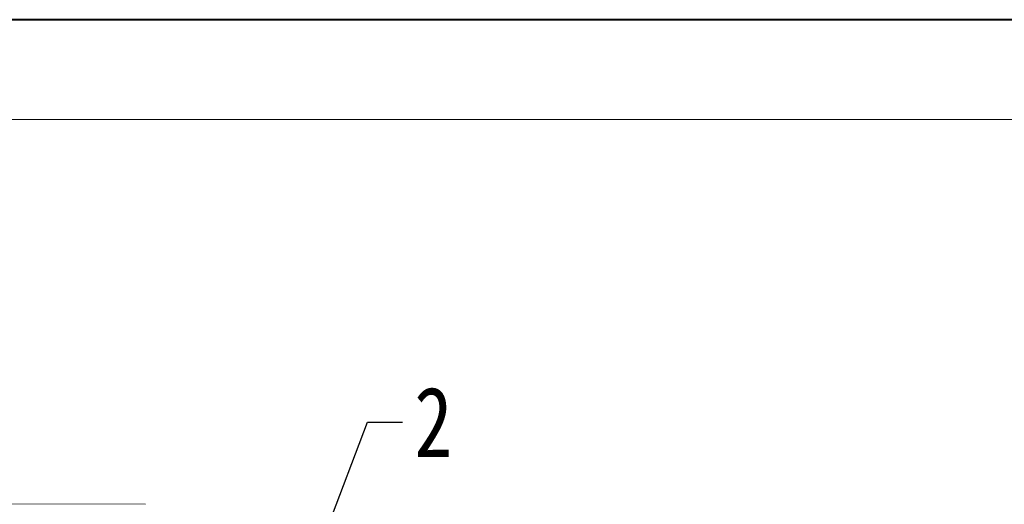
# Model space of a CAD drawing. Header units: millimetres. Extents: x 3188 to 3546, y -304 to -51.
# Tile 23 of 27: x 3407 to 3449, y -72 to -51. Entities that reach past the tile are written whole.
import ezdxf

# ---------------------------------------------------------------- set-up
doc = ezdxf.new("R2010")
doc.units = ezdxf.units.MM
doc.styles.get("Standard").update_dxf_attribs({"font": '仿宋_GB2312.ttf', "width": 0.8})
doc.dimstyles.new('副本 ISO-5', dxfattribs={"dimtxt": 3, "dimasz": 1.5, "dimexe": 1, "dimexo": 0.625, "dimgap": 0.5, "dimtad": 1, "dimtoh": 1, "dimdsep": 46, "dimtxsty": 'Standard', "dimcen": 2.5, "dimadec": 0, "dimazin": 0, "dimtfac": 1, "dimtmove": 0, "dimatfit": 3, "dimfxl": 0, "dimarcsym": 0})

msp = doc.modelspace()

# ---------------------------------------------------------------- linework, layer by layer
at = {"color": 7, "lineweight": 40}
msp.add_line((3545.7, -50.935), (3187.559, -50.935), dxfattribs=at)
at = {"color": 7, "lineweight": 13}
msp.add_line((3541.437, -55.199), (3208.877, -55.199), dxfattribs=at)
at = {"color": 7, "linetype": 'Continuous', "lineweight": 15}
msp.add_line((3412.091, -71.665), (3397.89, -71.613), dxfattribs=at)

# ---------------------------------------------------------------- texts
at = {"color": 5, "lineweight": 9, "insert": (3423.593, -66.645), "char_height": 3, "width": 2.50007, "attachment_point": 1}
msp.add_mtext('2', dxfattribs=at)

# ---------------------------------------------------------------- leaders
at = {"color": 5, "lineweight": 9}
msp.add_leader([(3418.248, -76.992), (3421.593, -68.145), (3423.093, -68.145)], dimstyle='副本 ISO-5', override={"dimgap": 0.5, "dimtad": 0, "dimldrblk": 'Dot'}, dxfattribs=at)

doc.saveas('drawing.dxf')
